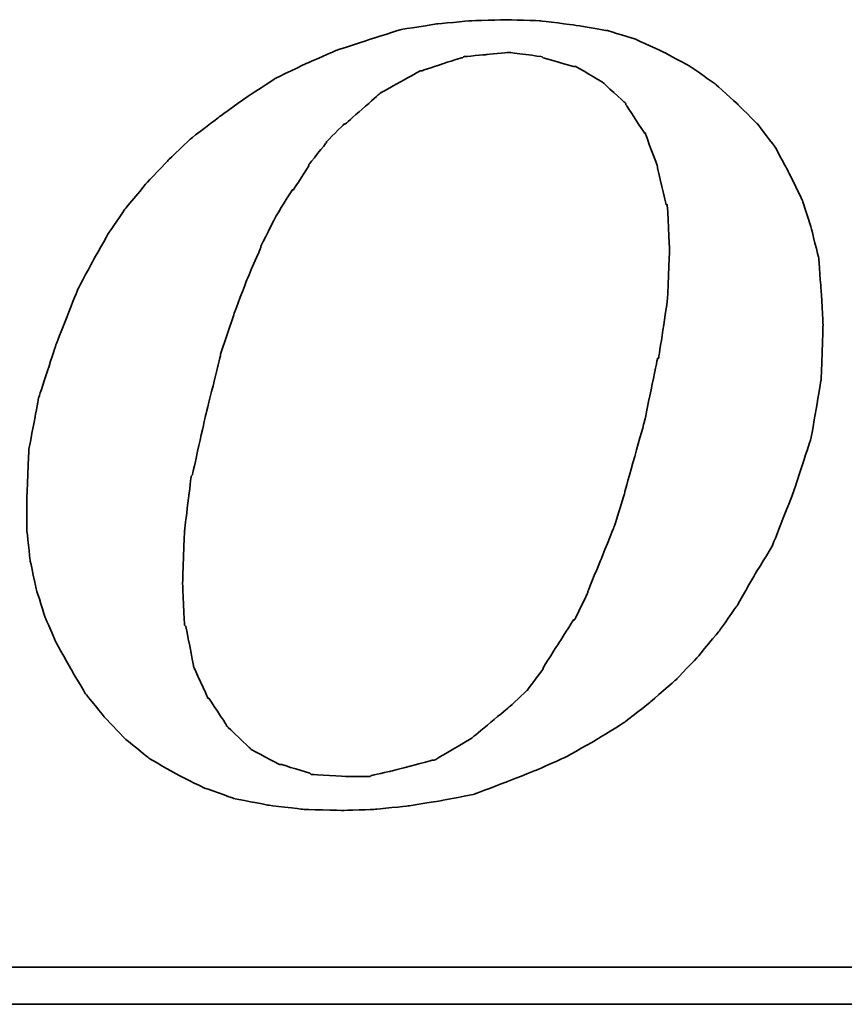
# Model space of a CAD drawing. Header units: millimetres. Extents: x 61 to 553, y 151 to 324.
# Tile 43 of 49: x 435.72 to 440.45, y 202.49 to 208.14. Entities that reach past the tile are written whole.
import ezdxf

# ---------------------------------------------------------------- set-up
doc = ezdxf.new("R2010")
doc.units = ezdxf.units.MM
doc.header["$LTSCALE"] = 0.15
doc.layers.add('DIM', color=4, linetype='CONTINUOUS')
doc.layers.add('layer 1', color=7, linetype='CONTINUOUS')

# ---------------------------------------------------------------- blocks, each defined once
blk = doc.blocks.new('TBI MOTION logo(完整正式版)')
at = {"layer": 'layer 1', "color": 22, "lineweight": 35}
for points, knots in [([(35.79625, -6.98375), (35.79625, -6.98375), (36.23125, -7.43875), (36.23125, -7.43875), (36.23125, -7.43875), (36.23125, -7.43875), (36.75625, -7.87125), (36.75625, -7.87125), (36.75625, -7.87125), (36.75625, -7.87125), (37.33125, -8.20375), (37.33125, -8.20375), (37.33125, -8.20375), (37.33125, -8.20375), (37.95625, -8.51875), (37.95625, -8.51875), (37.95625, -8.51875), (37.95625, -8.51875), (38.62625, -8.75875), (38.62625, -8.75875), (38.62625, -8.75875), (38.62625, -8.75875), (39.37125, -8.90375), (39.37125, -8.90375), (39.37125, -8.90375), (39.37125, -8.90375), (40.14125, -8.99875), (40.14125, -8.99875), (40.14125, -8.99875), (40.14125, -8.99875), (41.02625, -9.02375), (41.02625, -9.02375), (41.02625, -9.02375), (41.02625, -9.02375), (41.74625, -8.99875), (41.74625, -8.99875), (41.74625, -8.99875), (41.74625, -8.99875), (42.46625, -8.92375), (42.46625, -8.92375), (42.46625, -8.92375), (42.46625, -8.92375), (43.21125, -8.80625), (43.21125, -8.80625), (43.21125, -8.80625), (43.21125, -8.80625), (43.93125, -8.66375), (43.93125, -8.66375), (43.93125, -8.66375), (43.93125, -8.66375), (44.62625, -8.39875), (44.62625, -8.39875), (44.62625, -8.39875), (44.62625, -8.39875), (45.29625, -8.13375), (45.29625, -8.13375), (45.29625, -8.13375), (45.29625, -8.13375), (45.94625, -7.84375), (45.94625, -7.84375), (45.94625, -7.84375), (45.94625, -7.84375), (46.61625, -7.46375), (46.61625, -7.46375), (46.61625, -7.46375), (46.61625, -7.46375), (47.24125, -7.07875), (47.24125, -7.07875), (47.24125, -7.07875), (47.24125, -7.07875), (47.81625, -6.62375), (47.81625, -6.62375), (47.81625, -6.62375), (47.81625, -6.62375), (48.36875, -6.14375), (48.36875, -6.14375), (48.36875, -6.14375), (48.36875, -6.14375), (48.84625, -5.64125), (48.84625, -5.64125), (48.84625, -5.64125), (48.84625, -5.64125), (49.32625, -5.06375), (49.32625, -5.06375), (49.32625, -5.06375), (49.32625, -5.06375), (49.71125, -4.51374), (49.71125, -4.51374), (49.71125, -4.51374), (49.71125, -4.51374), (50.09625, -3.83874), (50.09625, -3.83874), (50.09625, -3.83874), (50.09625, -3.83874), (50.48125, -3.21374), (50.48125, -3.21374), (50.48125, -3.21374), (50.48125, -3.21374), (50.96125, -1.99125), (50.96125, -1.99125), (50.96125, -1.99125), (50.96125, -1.99125), (51.34375, -0.81875), (51.34375, -0.81875), (51.34375, -0.81875), (51.34375, -0.81875), (51.56125, 0.45624), (51.56125, 0.45624), (51.56125, 0.45624), (51.56125, 0.45624), (51.60625, 1.67624), (51.60625, 1.67624), (51.60625, 1.67624), (51.60625, 1.67624), (51.56125, 2.44625), (51.56125, 2.44625), (51.56125, 2.44625), (51.56125, 2.44625), (51.51125, 3.14125), (51.51125, 3.14125), (51.51125, 3.14125), (51.51125, 3.14125), (51.34375, 3.81125), (51.34375, 3.81125), (51.34375, 3.81125), (51.34375, 3.81125), (51.15125, 4.41125), (51.15125, 4.41125), (51.15125, 4.41125), (51.15125, 4.41125), (50.86125, 5.01125), (50.86125, 5.01125), (50.86125, 5.01125), (50.86125, 5.01125), (50.55125, 5.58875), (50.55125, 5.58875), (50.55125, 5.58875), (50.55125, 5.58875), (50.16625, 6.09125), (50.16625, 6.09125), (50.16625, 6.09125), (50.16625, 6.09125), (49.71125, 6.54875), (49.71125, 6.54875), (49.71125, 6.54875), (49.71125, 6.54875), (49.23125, 6.98125), (49.23125, 6.98125), (49.23125, 6.98125), (49.23125, 6.98125), (48.67875, 7.36625), (48.67875, 7.36625), (48.67875, 7.36625), (48.67875, 7.36625), (48.10375, 7.67625), (48.10375, 7.67625), (48.10375, 7.67625), (48.10375, 7.67625), (47.48125, 7.96375), (47.48125, 7.96375), (47.48125, 7.96375), (47.48125, 7.96375), (46.85625, 8.15625), (46.85625, 8.15625), (46.85625, 8.15625), (46.85625, 8.15625), (46.13625, 8.27624), (46.13625, 8.27624), (46.13625, 8.27624), (46.13625, 8.27624), (45.39125, 8.37125), (45.39125, 8.37125), (45.39125, 8.37125), (45.39125, 8.37125), (44.62625, 8.39624), (44.62625, 8.39624), (44.62625, 8.39624), (44.62625, 8.39624), (43.83625, 8.37125), (43.83625, 8.37125), (43.83625, 8.37125), (43.83625, 8.37125), (43.09125, 8.30125), (43.09125, 8.30125), (43.09125, 8.30125), (43.09125, 8.30125), (42.32125, 8.18125), (42.32125, 8.18125), (42.32125, 8.18125), (42.32125, 8.18125), (41.62875, 7.96375), (41.62875, 7.96375), (41.62875, 7.96375), (41.62875, 7.96375), (40.90625, 7.72625), (40.90625, 7.72625), (40.90625, 7.72625), (40.90625, 7.72625), (40.23624, 7.43625), (40.23624, 7.43625), (40.23624, 7.43625), (40.23624, 7.43625), (39.54124, 7.10125), (39.54124, 7.10125), (39.54124, 7.10125), (39.54124, 7.10125), (38.91625, 6.69125), (38.91625, 6.69125), (38.91625, 6.69125), (38.91625, 6.69125), (38.31625, 6.26125), (38.31625, 6.26125), (38.31625, 6.26125), (38.31625, 6.26125), (37.69125, 5.78125), (37.69125, 5.78125), (37.69125, 5.78125), (37.69125, 5.78125), (37.18625, 5.30125), (37.18625, 5.30125), (37.18625, 5.30125), (37.18625, 5.30125), (36.70625, 4.79624), (36.70625, 4.79624), (36.70625, 4.79624), (36.70625, 4.79624), (36.23125, 4.22125), (36.23125, 4.22125), (36.23125, 4.22125), (36.23125, 4.22125), (35.87124, 3.69375), (35.87124, 3.69375), (35.87124, 3.69375), (35.87124, 3.69375), (35.53125, 3.09125), (35.53125, 3.09125), (35.53125, 3.09125), (35.53125, 3.09125), (35.19875, 2.47125), (35.19875, 2.47125), (35.19875, 2.47125), (35.19875, 2.47125), (34.71625, 1.24625), (34.71625, 1.24625), (34.71625, 1.24625), (34.71625, 1.24625), (34.33125, 0.06874), (34.33125, 0.06874), (34.33125, 0.06874), (34.33125, 0.06874), (34.11625, -1.07875), (34.11625, -1.07875), (34.11625, -1.07875), (34.11625, -1.07875), (34.07125, -2.15875), (34.07125, -2.15875), (34.07125, -2.15875), (34.07125, -2.15875), (34.07125, -2.85375), (34.07125, -2.85375), (34.07125, -2.85375), (34.07125, -2.85375), (34.14125, -3.50375), (34.14125, -3.50375), (34.14125, -3.50375), (34.14125, -3.50375), (34.28625, -4.17375), (34.28625, -4.17375), (34.28625, -4.17375), (34.28625, -4.17375), (34.47625, -4.77624), (34.47625, -4.77624), (34.47625, -4.77624), (34.47625, -4.77624), (34.71625, -5.32625), (34.71625, -5.32625), (34.71625, -5.32625), (34.71625, -5.32625), (35.05375, -5.92875), (35.05375, -5.92875), (35.05375, -5.92875), (35.05375, -5.92875), (35.36375, -6.45375), (35.36375, -6.45375), (35.36375, -6.45375), (35.36375, -6.45375), (35.79625, -6.98375), (35.79625, -6.98375)], [0, 0, 0, 0, 0.01388889, 0.01388889, 0.01388889, 0.0138889, 0.02777778, 0.02777778, 0.02777778, 0.02777779, 0.04166667, 0.04166667, 0.04166667, 0.04166668, 0.05555556, 0.05555556, 0.05555556, 0.05555557, 0.06944444, 0.06944444, 0.06944444, 0.06944445, 0.08333333, 0.08333333, 0.08333333, 0.08333334, 0.09722222, 0.09722222, 0.09722222, 0.09722223, 0.11111111, 0.11111111, 0.11111111, 0.11111112, 0.125, 0.125, 0.125, 0.12500001, 0.13888889, 0.13888889, 0.13888889, 0.1388889, 0.15277778, 0.15277778, 0.15277778, 0.15277779, 0.16666667, 0.16666667, 0.16666667, 0.16666668, 0.18055556, 0.18055556, 0.18055556, 0.18055557, 0.19444444, 0.19444444, 0.19444444, 0.19444445, 0.20833333, 0.20833333, 0.20833333, 0.20833334, 0.22222222, 0.22222222, 0.22222222, 0.22222223, 0.23611111, 0.23611111, 0.23611111, 0.23611112, 0.25, 0.25, 0.25, 0.25000001, 0.26388889, 0.26388889, 0.26388889, 0.2638889, 0.27777778, 0.27777778, 0.27777778, 0.27777779, 0.29166667, 0.29166667, 0.29166667, 0.29166668, 0.30555556, 0.30555556, 0.30555556, 0.30555557, 0.31944444, 0.31944444, 0.31944444, 0.31944445, 0.33333333, 0.33333333, 0.33333333, 0.33333334, 0.34722222, 0.34722222, 0.34722222, 0.34722223, 0.36111111, 0.36111111, 0.36111111, 0.36111112, 0.375, 0.375, 0.375, 0.37500001, 0.38888889, 0.38888889, 0.38888889, 0.3888889, 0.40277778, 0.40277778, 0.40277778, 0.40277779, 0.41666667, 0.41666667, 0.41666667, 0.41666668, 0.43055556, 0.43055556, 0.43055556, 0.43055557, 0.44444444, 0.44444444, 0.44444444, 0.44444445, 0.45833333, 0.45833333, 0.45833333, 0.45833334, 0.47222222, 0.47222222, 0.47222222, 0.47222223, 0.48611111, 0.48611111, 0.48611111, 0.48611112, 0.5, 0.5, 0.5, 0.50000001, 0.51388889, 0.51388889, 0.51388889, 0.5138889, 0.52777778, 0.52777778, 0.52777778, 0.52777779, 0.54166667, 0.54166667, 0.54166667, 0.54166668, 0.55555556, 0.55555556, 0.55555556, 0.55555557, 0.56944444, 0.56944444, 0.56944444, 0.56944445, 0.58333333, 0.58333333, 0.58333333, 0.58333334, 0.59722222, 0.59722222, 0.59722222, 0.59722223, 0.61111111, 0.61111111, 0.61111111, 0.61111112, 0.625, 0.625, 0.625, 0.62500001, 0.63888889, 0.63888889, 0.63888889, 0.6388889, 0.65277778, 0.65277778, 0.65277778, 0.65277779, 0.66666667, 0.66666667, 0.66666667, 0.66666668, 0.68055556, 0.68055556, 0.68055556, 0.68055557, 0.69444444, 0.69444444, 0.69444444, 0.69444445, 0.70833333, 0.70833333, 0.70833333, 0.70833334, 0.72222222, 0.72222222, 0.72222222, 0.72222223, 0.73611111, 0.73611111, 0.73611111, 0.73611112, 0.75, 0.75, 0.75, 0.75000001, 0.76388889, 0.76388889, 0.76388889, 0.7638889, 0.77777778, 0.77777778, 0.77777778, 0.77777779, 0.79166667, 0.79166667, 0.79166667, 0.79166668, 0.80555556, 0.80555556, 0.80555556, 0.80555557, 0.81944444, 0.81944444, 0.81944444, 0.81944445, 0.83333333, 0.83333333, 0.83333333, 0.83333334, 0.84722222, 0.84722222, 0.84722222, 0.84722223, 0.86111111, 0.86111111, 0.86111111, 0.86111112, 0.875, 0.875, 0.875, 0.87500001, 0.88888889, 0.88888889, 0.88888889, 0.8888889, 0.90277778, 0.90277778, 0.90277778, 0.90277779, 0.91666667, 0.91666667, 0.91666667, 0.91666668, 0.93055556, 0.93055556, 0.93055556, 0.93055557, 0.94444444, 0.94444444, 0.94444444, 0.94444445, 0.95833333, 0.95833333, 0.95833333, 0.95833334, 0.97222222, 0.97222222, 0.97222222, 0.97222223, 0.98611111, 0.98611111, 0.98611111, 0.98611112, 1, 1, 1, 1]), ([(38.33875, 1.03124), (38.33875, 1.03124), (38.62625, 1.89625), (38.62625, 1.89625), (38.62625, 1.89625), (38.62625, 1.89625), (38.91625, 2.66375), (38.91625, 2.66375), (38.91625, 2.66375), (38.91625, 2.66375), (39.22625, 3.38125), (39.22625, 3.38125), (39.22625, 3.38125), (39.22625, 3.38125), (39.22625, 3.40624), (39.22625, 3.40624), (39.22625, 3.40624), (39.22625, 3.40624), (39.56124, 4.07624), (39.56124, 4.07624), (39.56124, 4.07624), (39.56124, 4.07624), (39.92125, 4.65125), (39.92125, 4.65125), (39.92125, 4.65125), (39.92125, 4.65125), (39.94625, 4.65125), (39.94625, 4.65125), (39.94625, 4.65125), (39.94625, 4.65125), (40.28125, 5.17875), (40.28125, 5.17875), (40.28125, 5.17875), (40.28125, 5.17875), (40.28125, 5.20375), (40.28125, 5.20375), (40.28125, 5.20375), (40.28125, 5.20375), (40.66875, 5.68625), (40.66875, 5.68625), (40.66875, 5.68625), (40.66875, 5.68625), (40.66875, 5.70625), (40.66875, 5.70625), (40.66875, 5.70625), (40.66875, 5.70625), (41.05124, 6.09125), (41.05124, 6.09125), (41.05124, 6.09125), (41.05124, 6.09125), (41.07625, 6.09125), (41.07625, 6.09125), (41.07625, 6.09125), (41.07625, 6.09125), (41.84125, 6.76625), (41.84125, 6.76625), (41.84125, 6.76625), (41.84125, 6.76625), (41.86625, 6.78625), (41.86625, 6.78625), (41.86625, 6.78625), (41.86625, 6.78625), (42.73125, 7.26624), (42.73125, 7.26624), (42.73125, 7.26624), (42.73125, 7.26624), (42.75625, 7.26624), (42.75625, 7.26624), (42.75625, 7.26624), (42.75625, 7.26624), (43.18625, 7.41125), (43.18625, 7.41125), (43.18625, 7.41125), (43.18625, 7.41125), (43.64125, 7.55625), (43.64125, 7.55625), (43.64125, 7.55625), (43.64125, 7.55625), (43.66625, 7.55625), (43.66625, 7.55625), (43.66625, 7.55625), (43.66625, 7.55625), (43.69125, 7.58124), (43.69125, 7.58124), (43.69125, 7.58124), (43.69125, 7.58124), (44.19125, 7.62625), (44.19125, 7.62625), (44.19125, 7.62625), (44.19125, 7.62625), (44.67125, 7.67625), (44.67125, 7.67625), (44.67125, 7.67625), (44.67125, 7.67625), (44.69625, 7.67625), (44.69625, 7.67625), (44.69625, 7.67625), (44.69625, 7.67625), (45.41875, 7.58124), (45.41875, 7.58124), (45.41875, 7.58124), (45.41875, 7.58124), (45.44125, 7.55625), (45.44125, 7.55625), (45.44125, 7.55625), (45.44125, 7.55625), (46.11125, 7.36625), (46.11125, 7.36625), (46.11125, 7.36625), (46.11125, 7.36625), (46.13625, 7.36625), (46.13625, 7.36625), (46.13625, 7.36625), (46.13625, 7.36625), (46.15875, 7.36625), (46.15875, 7.36625), (46.15875, 7.36625), (46.15875, 7.36625), (46.73625, 7.02624), (46.73625, 7.02624), (46.73625, 7.02624), (46.73625, 7.02624), (46.76125, 7.00624), (46.76125, 7.00624), (46.76125, 7.00624), (46.76125, 7.00624), (47.24125, 6.57124), (47.24125, 6.57124), (47.24125, 6.57124), (47.24125, 6.57124), (47.26625, 6.54875), (47.26625, 6.54875), (47.26625, 6.54875), (47.26625, 6.54875), (47.26625, 6.52375), (47.26625, 6.52375), (47.26625, 6.52375), (47.26625, 6.52375), (47.67375, 5.89875), (47.67375, 5.89875), (47.67375, 5.89875), (47.67375, 5.89875), (47.69625, 5.89875), (47.69625, 5.89875), (47.69625, 5.89875), (47.69625, 5.89875), (47.69625, 5.87625), (47.69625, 5.87625), (47.69625, 5.87625), (47.69625, 5.87625), (47.96125, 5.15625), (47.96125, 5.15625), (47.96125, 5.15625), (47.96125, 5.15625), (47.96125, 5.13125), (47.96125, 5.13125), (47.96125, 5.13125), (47.96125, 5.13125), (48.15125, 4.31875), (48.15125, 4.31875), (48.15125, 4.31875), (48.15125, 4.31875), (48.17625, 4.31875), (48.17625, 4.31875), (48.17625, 4.31875), (48.17625, 4.31875), (48.17625, 4.29125), (48.17625, 4.29125), (48.17625, 4.29125), (48.17625, 4.29125), (48.22625, 3.33125), (48.22625, 3.33125), (48.22625, 3.33125), (48.22625, 3.33125), (48.22625, 3.30875), (48.22625, 3.30875), (48.22625, 3.30875), (48.22625, 3.30875), (48.17625, 2.20624), (48.17625, 2.20624), (48.17625, 2.20624), (48.17625, 2.20624), (48.17625, 2.18124), (48.17625, 2.18124), (48.17625, 2.18124), (48.17625, 2.18124), (47.98375, 0.93624), (47.98375, 0.93624), (47.98375, 0.93624), (47.98375, 0.93624), (47.96125, 0.93624), (47.96125, 0.93624), (47.96125, 0.93624), (47.96125, 0.93624), (47.67375, -0.45874), (47.67375, -0.45874), (47.67375, -0.45874), (47.67375, -0.45874), (47.24125, -1.99125), (47.24125, -1.99125), (47.24125, -1.99125), (47.24125, -1.99125), (47.24125, -2.01874), (47.24125, -2.01874), (47.24125, -2.01874), (47.24125, -2.01874), (47.00125, -2.78375), (47.00125, -2.78375), (47.00125, -2.78375), (47.00125, -2.78375), (46.71125, -3.50375), (46.71125, -3.50375), (46.71125, -3.50375), (46.71125, -3.50375), (46.42625, -4.19875), (46.42625, -4.19875), (46.42625, -4.19875), (46.42625, -4.19875), (46.42625, -4.22375), (46.42625, -4.22375), (46.42625, -4.22375), (46.42625, -4.22375), (46.13625, -4.82374), (46.13625, -4.82374), (46.13625, -4.82374), (46.13625, -4.82374), (46.11125, -4.82374), (46.11125, -4.82374), (46.11125, -4.82374), (46.11125, -4.82374), (45.77625, -5.35125), (45.77625, -5.35125), (45.77625, -5.35125), (45.77625, -5.35125), (45.44125, -5.87875), (45.44125, -5.87875), (45.44125, -5.87875), (45.44125, -5.87875), (45.44125, -5.90375), (45.44125, -5.90375), (45.44125, -5.90375), (45.44125, -5.90375), (45.10625, -6.35875), (45.10625, -6.35875), (45.10625, -6.35875), (45.10625, -6.35875), (45.08125, -6.38375), (45.08125, -6.38375), (45.08125, -6.38375), (45.08125, -6.38375), (44.69625, -6.74375), (44.69625, -6.74375), (44.69625, -6.74375), (44.69625, -6.74375), (43.88375, -7.41625), (43.88375, -7.41625), (43.88375, -7.41625), (43.88375, -7.41625), (43.85625, -7.43875), (43.85625, -7.43875), (43.85625, -7.43875), (43.85625, -7.43875), (43.04125, -7.91875), (43.04125, -7.91875), (43.04125, -7.91875), (43.04125, -7.91875), (43.01625, -7.91875), (43.01625, -7.91875), (43.01625, -7.91875), (43.01625, -7.91875), (42.99625, -7.91875), (42.99625, -7.91875), (42.99625, -7.91875), (42.99625, -7.91875), (42.08125, -8.15875), (42.08125, -8.15875), (42.08125, -8.15875), (42.08125, -8.15875), (41.65125, -8.25625), (41.65125, -8.25625), (41.65125, -8.25625), (41.65125, -8.25625), (41.62875, -8.27875), (41.62875, -8.27875), (41.62875, -8.27875), (41.62875, -8.27875), (41.60125, -8.27875), (41.60125, -8.27875), (41.60125, -8.27875), (41.60125, -8.27875), (41.12125, -8.27875), (41.12125, -8.27875), (41.12125, -8.27875), (41.12125, -8.27875), (40.35624, -8.23125), (40.35624, -8.23125), (40.35624, -8.23125), (40.35624, -8.23125), (40.33125, -8.23125), (40.33125, -8.23125), (40.33125, -8.23125), (40.33125, -8.23125), (40.30625, -8.20375), (40.30625, -8.20375), (40.30625, -8.20375), (40.30625, -8.20375), (39.68375, -8.01375), (39.68375, -8.01375), (39.68375, -8.01375), (39.68375, -8.01375), (39.66124, -8.01375), (39.66124, -8.01375), (39.66124, -8.01375), (39.66124, -8.01375), (39.63625, -8.01375), (39.63625, -8.01375), (39.63625, -8.01375), (39.63625, -8.01375), (39.01125, -7.67875), (39.01125, -7.67875), (39.01125, -7.67875), (39.01125, -7.67875), (38.98875, -7.65375), (38.98875, -7.65375), (38.98875, -7.65375), (38.98875, -7.65375), (38.48625, -7.17375), (38.48625, -7.17375), (38.48625, -7.17375), (38.48625, -7.17375), (38.45875, -7.14875), (38.45875, -7.14875), (38.45875, -7.14875), (38.45875, -7.14875), (38.45875, -7.12875), (38.45875, -7.12875), (38.45875, -7.12875), (38.45875, -7.12875), (38.07625, -6.54875), (38.07625, -6.54875), (38.07625, -6.54875), (38.07625, -6.54875), (38.05125, -6.54875), (38.05125, -6.54875), (38.05125, -6.54875), (38.05125, -6.54875), (38.05125, -6.52875), (38.05125, -6.52875), (38.05125, -6.52875), (38.05125, -6.52875), (37.74125, -5.85375), (37.74125, -5.85375), (37.74125, -5.85375), (37.74125, -5.85375), (37.74125, -5.82875), (37.74125, -5.82875), (37.74125, -5.82875), (37.74125, -5.82875), (37.57375, -4.96875), (37.57375, -4.96875), (37.57375, -4.96875), (37.57375, -4.96875), (37.54625, -4.94375), (37.54625, -4.94375), (37.54625, -4.94375), (37.54625, -4.94375), (37.50125, -4.03375), (37.50125, -4.03375), (37.50125, -4.03375), (37.50125, -4.03375), (37.50125, -4.00875), (37.50125, -4.00875), (37.50125, -4.00875), (37.50125, -4.00875), (37.54625, -2.85375), (37.54625, -2.85375), (37.54625, -2.85375), (37.54625, -2.85375), (37.69125, -1.65875), (37.69125, -1.65875), (37.69125, -1.65875), (37.69125, -1.65875), (37.71624, -1.63375), (37.71624, -1.63375), (37.71624, -1.63375), (37.71624, -1.63375), (38.00375, -0.33875), (38.00375, -0.33875), (38.00375, -0.33875), (38.00375, -0.33875), (38.33875, 1.00624), (38.33875, 1.00624), (38.33875, 1.00624), (38.33875, 1.00624), (38.33875, 1.03124), (38.33875, 1.03124)], [0, 0, 0, 0, 0.01010101, 0.01010101, 0.01010101, 0.01010102, 0.02020202, 0.02020202, 0.02020202, 0.02020203, 0.03030303, 0.03030303, 0.03030303, 0.03030304, 0.04040404, 0.04040404, 0.04040404, 0.04040405, 0.05050505, 0.05050505, 0.05050505, 0.05050506, 0.06060606, 0.06060606, 0.06060606, 0.06060607, 0.07070707, 0.07070707, 0.07070707, 0.07070708, 0.08080808, 0.08080808, 0.08080808, 0.08080809, 0.09090909, 0.09090909, 0.09090909, 0.0909091, 0.1010101, 0.1010101, 0.1010101, 0.10101011, 0.11111111, 0.11111111, 0.11111111, 0.11111112, 0.12121212, 0.12121212, 0.12121212, 0.12121213, 0.13131313, 0.13131313, 0.13131313, 0.13131314, 0.14141414, 0.14141414, 0.14141414, 0.14141415, 0.15151515, 0.15151515, 0.15151515, 0.15151516, 0.16161616, 0.16161616, 0.16161616, 0.16161617, 0.17171717, 0.17171717, 0.17171717, 0.17171718, 0.18181818, 0.18181818, 0.18181818, 0.18181819, 0.19191919, 0.19191919, 0.19191919, 0.1919192, 0.2020202, 0.2020202, 0.2020202, 0.20202021, 0.21212121, 0.21212121, 0.21212121, 0.21212122, 0.22222222, 0.22222222, 0.22222222, 0.22222223, 0.23232323, 0.23232323, 0.23232323, 0.23232324, 0.24242424, 0.24242424, 0.24242424, 0.24242425, 0.25252525, 0.25252525, 0.25252525, 0.25252526, 0.26262626, 0.26262626, 0.26262626, 0.26262627, 0.27272727, 0.27272727, 0.27272727, 0.27272728, 0.28282828, 0.28282828, 0.28282828, 0.28282829, 0.29292929, 0.29292929, 0.29292929, 0.2929293, 0.3030303, 0.3030303, 0.3030303, 0.30303031, 0.31313131, 0.31313131, 0.31313131, 0.31313132, 0.32323232, 0.32323232, 0.32323232, 0.32323233, 0.33333333, 0.33333333, 0.33333333, 0.33333334, 0.34343434, 0.34343434, 0.34343434, 0.34343435, 0.35353535, 0.35353535, 0.35353535, 0.35353536, 0.36363636, 0.36363636, 0.36363636, 0.36363637, 0.37373737, 0.37373737, 0.37373737, 0.37373738, 0.38383838, 0.38383838, 0.38383838, 0.38383839, 0.39393939, 0.39393939, 0.39393939, 0.3939394, 0.4040404, 0.4040404, 0.4040404, 0.40404041, 0.41414141, 0.41414141, 0.41414141, 0.41414142, 0.42424242, 0.42424242, 0.42424242, 0.42424243, 0.43434343, 0.43434343, 0.43434343, 0.43434344, 0.44444444, 0.44444444, 0.44444444, 0.44444445, 0.45454545, 0.45454545, 0.45454545, 0.45454546, 0.46464646, 0.46464646, 0.46464646, 0.46464647, 0.47474747, 0.47474747, 0.47474747, 0.47474748, 0.48484848, 0.48484848, 0.48484848, 0.48484849, 0.49494949, 0.49494949, 0.49494949, 0.4949495, 0.50505051, 0.50505051, 0.50505051, 0.50505052, 0.51515152, 0.51515152, 0.51515152, 0.51515153, 0.52525253, 0.52525253, 0.52525253, 0.52525254, 0.53535354, 0.53535354, 0.53535354, 0.53535355, 0.54545455, 0.54545455, 0.54545455, 0.54545456, 0.55555556, 0.55555556, 0.55555556, 0.55555557, 0.56565657, 0.56565657, 0.56565657, 0.56565658, 0.57575758, 0.57575758, 0.57575758, 0.57575759, 0.58585859, 0.58585859, 0.58585859, 0.5858586, 0.5959596, 0.5959596, 0.5959596, 0.59595961, 0.60606061, 0.60606061, 0.60606061, 0.60606062, 0.61616162, 0.61616162, 0.61616162, 0.61616163, 0.62626263, 0.62626263, 0.62626263, 0.62626264, 0.63636364, 0.63636364, 0.63636364, 0.63636365, 0.64646465, 0.64646465, 0.64646465, 0.64646466, 0.65656566, 0.65656566, 0.65656566, 0.65656567, 0.66666667, 0.66666667, 0.66666667, 0.66666668, 0.67676768, 0.67676768, 0.67676768, 0.67676769, 0.68686869, 0.68686869, 0.68686869, 0.6868687, 0.6969697, 0.6969697, 0.6969697, 0.69696971, 0.70707071, 0.70707071, 0.70707071, 0.70707072, 0.71717172, 0.71717172, 0.71717172, 0.71717173, 0.72727273, 0.72727273, 0.72727273, 0.72727274, 0.73737374, 0.73737374, 0.73737374, 0.73737375, 0.74747475, 0.74747475, 0.74747475, 0.74747476, 0.75757576, 0.75757576, 0.75757576, 0.75757577, 0.76767677, 0.76767677, 0.76767677, 0.76767678, 0.77777778, 0.77777778, 0.77777778, 0.77777779, 0.78787879, 0.78787879, 0.78787879, 0.7878788, 0.7979798, 0.7979798, 0.7979798, 0.79797981, 0.80808081, 0.80808081, 0.80808081, 0.80808082, 0.81818182, 0.81818182, 0.81818182, 0.81818183, 0.82828283, 0.82828283, 0.82828283, 0.82828284, 0.83838384, 0.83838384, 0.83838384, 0.83838385, 0.84848485, 0.84848485, 0.84848485, 0.84848486, 0.85858586, 0.85858586, 0.85858586, 0.85858587, 0.86868687, 0.86868687, 0.86868687, 0.86868688, 0.87878788, 0.87878788, 0.87878788, 0.87878789, 0.88888889, 0.88888889, 0.88888889, 0.8888889, 0.8989899, 0.8989899, 0.8989899, 0.89898991, 0.90909091, 0.90909091, 0.90909091, 0.90909092, 0.91919192, 0.91919192, 0.91919192, 0.91919193, 0.92929293, 0.92929293, 0.92929293, 0.92929294, 0.93939394, 0.93939394, 0.93939394, 0.93939395, 0.94949495, 0.94949495, 0.94949495, 0.94949496, 0.95959596, 0.95959596, 0.95959596, 0.95959597, 0.96969697, 0.96969697, 0.96969697, 0.96969698, 0.97979798, 0.97979798, 0.97979798, 0.97979799, 0.98989899, 0.98989899, 0.98989899, 0.989899, 1, 1, 1, 1]), ([(75.90875, -9.47875), (75.90875, -9.47875), (75.90875, -12.28625), (75.90875, -12.28625), (75.90875, -12.28625), (75.90875, -12.28625), (75.90875, -12.47875), (75.90875, -12.47875), (75.90875, -12.47875), (75.90875, -12.47875), (75.71625, -12.47875), (75.71625, -12.47875), (75.71625, -12.47875), (75.71625, -12.47875), (-88.32875, -12.47875), (-88.32875, -12.47875), (-88.32875, -12.47875), (-88.32875, -12.47875), (-88.32875, -13.29375), (-88.32875, -13.29375), (-88.32875, -13.29375), (-88.32875, -13.29375), (82.89125, -13.29375), (82.89125, -13.29375), (82.89125, -13.29375), (82.89125, -13.29375), (75.90875, -9.47875), (75.90875, -9.47875)], [0, 0, 0, 0, 0.14285714, 0.14285714, 0.14285714, 0.14285715, 0.28571429, 0.28571429, 0.28571429, 0.2857143, 0.42857143, 0.42857143, 0.42857143, 0.42857144, 0.57142857, 0.57142857, 0.57142857, 0.57142858, 0.71428571, 0.71428571, 0.71428571, 0.71428572, 0.85714286, 0.85714286, 0.85714286, 0.85714287, 1, 1, 1, 1])]:
    blk.add_open_spline(points, degree=3, knots=knots, dxfattribs=at)

msp = doc.modelspace()

# ---------------------------------------------------------------- block references
at = {"layer": 'DIM', "color": 0, "xscale": 0.2606204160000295, "yscale": 0.2606204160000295, "zscale": 0.2606204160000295}
msp.add_blockref('TBI MOTION logo(完整正式版)', (426.8772, 205.9504), dxfattribs=at)

doc.saveas('drawing.dxf')
